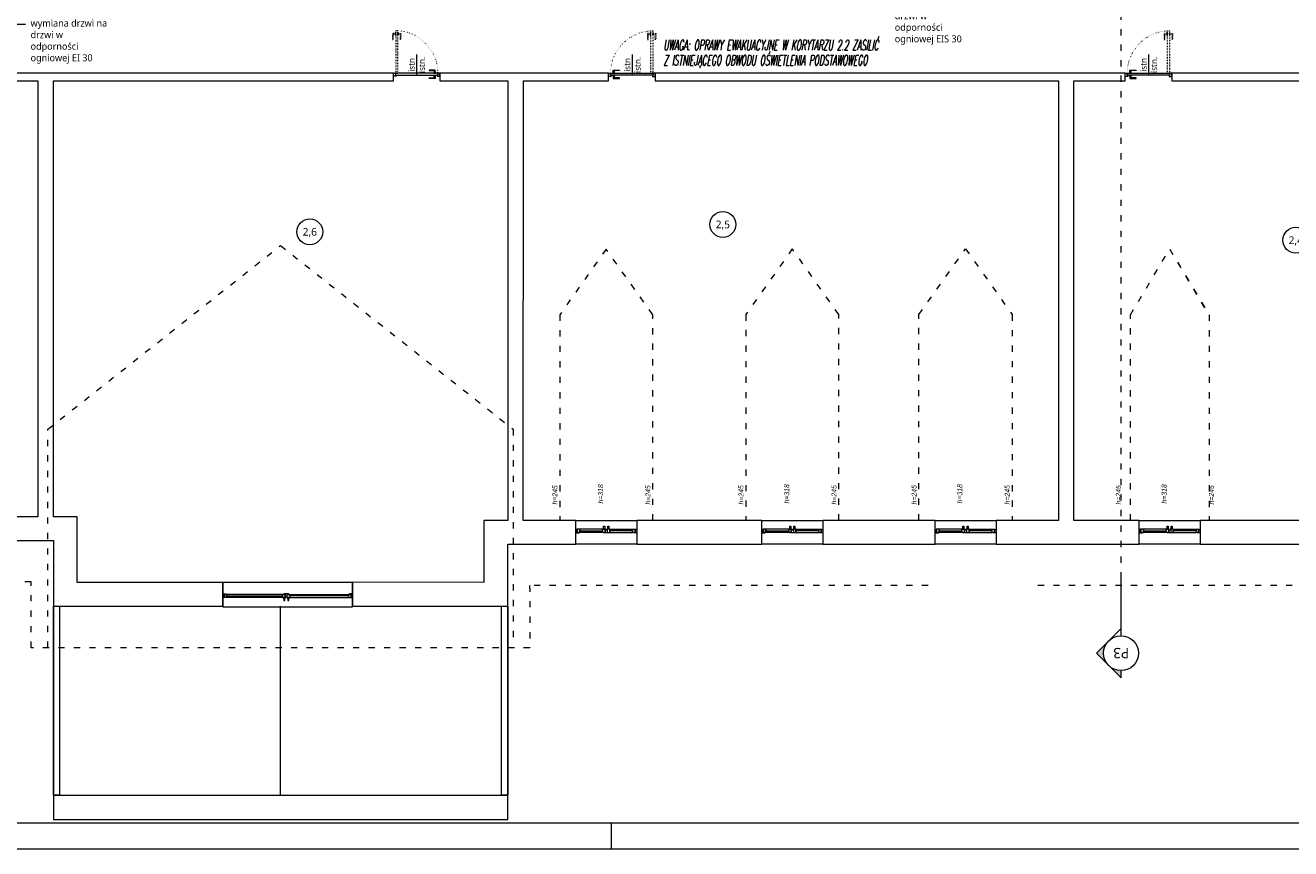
# Model space of a CAD drawing. Header units: millimetres. Extents: x 85284 to 143915, y -66821 to -28273.
# Tile 5 of 28: x 125489 to 127936, y -66715 to -65122. Entities that reach past the tile are written whole.
import ezdxf
from ezdxf import colors
from ezdxf.entities.mleader import LeaderData, LeaderLine
from ezdxf.enums import TextEntityAlignment as Align
from ezdxf.math import Vec2, Vec3

# ---------------------------------------------------------------- set-up
doc = ezdxf.new("R2010")
doc.units = ezdxf.units.MM
doc.linetypes.add('ACAD_ISO03W100', pattern=[30, 12, -18])
doc.linetypes.add('ACAD_ISO07W100', pattern=[3, 0, -3])
doc.layers.get('0').update_dxf_attribs({"color": 251, "lineweight": 9})
for name, color, linetype, lineweight in [('IE_LEGENDA', 7, 'Continuous', 13), ('IE_Ramka', 7, 'Continuous', 15), ('IE_Tabelka', 7, 'Continuous', 15), ('instalacje_arch', 251, 'Continuous', 9), ('opis..KF', 251, 'Continuous', 9), ('opis_arch', 251, 'Continuous', 9), ('stolarka_arch', 251, 'Continuous', 9), ('ściana pro..KF', 251, 'Continuous', 9), ('ściany ist..KF', 251, 'Continuous', 9)]:
    doc.layers.add(name, color=color, linetype=linetype, lineweight=lineweight)
doc.styles.add('ARCH', font='segoeuil.ttf')
doc.styles.add('SIMLPEX', font='simplex.shx')

# ---------------------------------------------------------------- blocks, each defined once
blk = doc.blocks.new('*U194')
at = {"layer": 'stolarka_arch', "linetype": 'ACAD_ISO03W100', "lineweight": 0, "ltscale": 0.1}
for points in [[(3.5, 77), (-1.5, 77), (-1.5, 65), (-0.5, 65), (-0.5, 75), (3.5, 75)], [(3.5, 78), (3.5, 74), (4.5, 74), (4.5, 78)], [(4.5, 82), (4.5, 0), (8.5, 0), (8.5, 82)], [(9.5, 78), (9.5, 74), (8.5, 74), (8.5, 78)], [(9.5, 77), (14.5, 77), (14.5, 65), (13.5, 65), (13.5, 75), (9.5, 75)]]:
    blk.add_lwpolyline(points, close=True, dxfattribs=at)
at = {"layer": 'stolarka_arch'}
for points in [[(5, -4), (5, -6), (0, -6), (0, 0), (4, 0), (4, -4), (5, -4)], [(86, 0), (4, 0), (4, -4), (86, -4)], [(81, 1), (81, 6), (69, 6), (69, 5), (79, 5), (79, 1)], [(82, 1), (78, 1), (78, 0), (82, 0)], [(85, -4), (85, -6), (90, -6), (90, 0), (86, 0), (86, -4), (85, -4)], [(81, -5), (81, -10), (69, -10), (69, -9), (79, -9), (79, -5)], [(82, -5), (78, -5), (78, -4), (82, -4)]]:
    blk.add_lwpolyline(points, close=True, dxfattribs=at)
blk.add_circle((4, 0.5), 0.5, dxfattribs=at)
at = {"layer": 'stolarka_arch', "linetype": 'ACAD_ISO07W100', "lineweight": 0, "ltscale": 0.5}
blk.add_arc((4, 0), 82, 0, 89.6506, dxfattribs=at)
blk = doc.blocks.new('*U195')
at = {"layer": 'stolarka_arch', "linetype": 'ACAD_ISO03W100', "lineweight": 0, "ltscale": 0.1}
for points in [[(3.5, 77), (-1.5, 77), (-1.5, 65), (-0.5, 65), (-0.5, 75), (3.5, 75)], [(3.5, 78), (3.5, 74), (4.5, 74), (4.5, 78)], [(4.5, 82), (4.5, 0), (8.5, 0), (8.5, 82)], [(9.5, 78), (9.5, 74), (8.5, 74), (8.5, 78)], [(9.5, 77), (14.5, 77), (14.5, 65), (13.5, 65), (13.5, 75), (9.5, 75)]]:
    blk.add_lwpolyline(points, close=True, dxfattribs=at)
at = {"layer": 'stolarka_arch'}
for points in [[(5, -4), (5, -6), (0, -6), (0, 0), (4, 0), (4, -4), (5, -4)], [(86, 0), (4, 0), (4, -4), (86, -4)], [(81, 1), (81, 6), (69, 6), (69, 5), (79, 5), (79, 1)], [(82, 1), (78, 1), (78, 0), (82, 0)], [(85, -4), (85, -6), (90, -6), (90, 0), (86, 0), (86, -4), (85, -4)], [(81, -5), (81, -10), (69, -10), (69, -9), (79, -9), (79, -5)], [(82, -5), (78, -5), (78, -4), (82, -4)]]:
    blk.add_lwpolyline(points, close=True, dxfattribs=at)
blk.add_circle((4, 0.5), 0.5, dxfattribs=at)
at = {"layer": 'stolarka_arch', "linetype": 'ACAD_ISO07W100', "lineweight": 0, "ltscale": 0.5}
blk.add_arc((4, 0), 82, 0, 89.6506, dxfattribs=at)
blk = doc.blocks.new('*U196')
at = {"layer": 'stolarka_arch', "linetype": 'ACAD_ISO03W100', "lineweight": 0, "ltscale": 0.1}
for points in [[(3.5, 77), (-1.5, 77), (-1.5, 65), (-0.5, 65), (-0.5, 75), (3.5, 75)], [(3.5, 78), (3.5, 74), (4.5, 74), (4.5, 78)], [(4.5, 82), (4.5, 0), (8.5, 0), (8.5, 82)], [(9.5, 78), (9.5, 74), (8.5, 74), (8.5, 78)], [(9.5, 77), (14.5, 77), (14.5, 65), (13.5, 65), (13.5, 75), (9.5, 75)]]:
    blk.add_lwpolyline(points, close=True, dxfattribs=at)
at = {"layer": 'stolarka_arch'}
for points in [[(5, -4), (5, -6), (0, -6), (0, 0), (4, 0), (4, -4), (5, -4)], [(86, 0), (4, 0), (4, -4), (86, -4)], [(81, 1), (81, 6), (69, 6), (69, 5), (79, 5), (79, 1)], [(82, 1), (78, 1), (78, 0), (82, 0)], [(85, -4), (85, -6), (90, -6), (90, 0), (86, 0), (86, -4), (85, -4)], [(81, -5), (81, -10), (69, -10), (69, -9), (79, -9), (79, -5)], [(82, -5), (78, -5), (78, -4), (82, -4)]]:
    blk.add_lwpolyline(points, close=True, dxfattribs=at)
blk.add_circle((4, 0.5), 0.5, dxfattribs=at)
at = {"layer": 'stolarka_arch', "linetype": 'ACAD_ISO07W100', "lineweight": 0, "ltscale": 0.5}
blk.add_arc((4, 0), 82, 0, 89.6506, dxfattribs=at)
blk = doc.blocks.new('*U187')
at = {"layer": 'stolarka_arch', "lineweight": 0}
blk.add_lwpolyline([(0, 0), (251, 0), (251, -46.8), (0, -46.8)], close=True, dxfattribs=at)
at = {"layer": 'stolarka_arch'}
for points in [[(0, -22), (6, -22), (6, -23), (3, -23), (3, -28), (0, -28)], [(3, -23), (8, -23), (8, -29), (2, -29), (2, -28), (3, -28)], [(8, -26), (121.3, -26), (121.3, -23), (8, -23)], [(126.3, -23), (121.3, -23), (121.3, -29), (127.3, -29), (127.3, -28), (126.3, -28)], [(123.3, -22), (133.3, -22), (133.3, -23), (130.3, -23), (130.3, -28), (126.3, -28), (126.3, -23), (123.3, -23)], [(130.3, -23), (135.3, -23), (135.3, -29), (129.3, -29), (129.3, -28), (130.3, -28)], [(243, -26), (135.3, -26), (135.3, -23), (243, -23)], [(248, -23), (243, -23), (243, -29), (249, -29), (249, -28), (248, -28)], [(251, -22), (245, -22), (245, -23), (248, -23), (248, -28), (251, -28)], [(8, -26), (121.3, -26), (121.3, -29), (8, -29)], [(126.3, -30), (122.3, -30), (122.3, -29), (126.3, -29)], [(125.3, -35), (123.3, -35), (123.3, -30), (125.3, -30)], [(134.3, -30), (130.3, -30), (130.3, -29), (134.3, -29)], [(133.3, -35), (131.3, -35), (131.3, -30), (133.3, -30)], [(243, -26), (135.3, -26), (135.3, -29), (243, -29)]]:
    blk.add_lwpolyline(points, close=True, dxfattribs=at)
blk = doc.blocks.new('*U188')
at = {"layer": 'stolarka_arch', "lineweight": 0}
blk.add_lwpolyline([(0, 0), (118, 0), (118, -46), (0, -46)], close=True, dxfattribs=at)
at = {"layer": 'stolarka_arch'}
for points in [[(0, -22), (6, -22), (6, -23), (3, -23), (3, -28), (0, -28)], [(3, -23), (8, -23), (8, -29), (2, -29), (2, -28), (3, -28)], [(8, -26), (52, -26), (52, -23), (8, -23)], [(57, -23), (52, -23), (52, -29), (58, -29), (58, -28), (57, -28)], [(54, -22), (64, -22), (64, -23), (61, -23), (61, -28), (57, -28), (57, -23), (54, -23)], [(61, -23), (66, -23), (66, -29), (60, -29), (60, -28), (61, -28)], [(110, -26), (66, -26), (66, -23), (110, -23)], [(115, -23), (110, -23), (110, -29), (116, -29), (116, -28), (115, -28)], [(118, -22), (112, -22), (112, -23), (115, -23), (115, -28), (118, -28)], [(8, -26), (52, -26), (52, -29), (8, -29)], [(57, -30), (53, -30), (53, -29), (57, -29)], [(56, -35), (54, -35), (54, -30), (56, -30)], [(65, -30), (61, -30), (61, -29), (65, -29)], [(64, -35), (62, -35), (62, -30), (64, -30)], [(110, -26), (66, -26), (66, -29), (110, -29)]]:
    blk.add_lwpolyline(points, close=True, dxfattribs=at)
blk = doc.blocks.new('*U182')
at = {"layer": 'stolarka_arch', "lineweight": 0}
blk.add_lwpolyline([(0, 0), (118, 0), (118, -46), (0, -46)], close=True, dxfattribs=at)
at = {"layer": 'stolarka_arch'}
for points in [[(0, -22), (6, -22), (6, -23), (3, -23), (3, -28), (0, -28)], [(3, -23), (8, -23), (8, -29), (2, -29), (2, -28), (3, -28)], [(8, -26), (52, -26), (52, -23), (8, -23)], [(57, -23), (52, -23), (52, -29), (58, -29), (58, -28), (57, -28)], [(54, -22), (64, -22), (64, -23), (61, -23), (61, -28), (57, -28), (57, -23), (54, -23)], [(61, -23), (66, -23), (66, -29), (60, -29), (60, -28), (61, -28)], [(110, -26), (66, -26), (66, -23), (110, -23)], [(115, -23), (110, -23), (110, -29), (116, -29), (116, -28), (115, -28)], [(118, -22), (112, -22), (112, -23), (115, -23), (115, -28), (118, -28)], [(8, -26), (52, -26), (52, -29), (8, -29)], [(57, -30), (53, -30), (53, -29), (57, -29)], [(56, -35), (54, -35), (54, -30), (56, -30)], [(65, -30), (61, -30), (61, -29), (65, -29)], [(64, -35), (62, -35), (62, -30), (64, -30)], [(110, -26), (66, -26), (66, -29), (110, -29)]]:
    blk.add_lwpolyline(points, close=True, dxfattribs=at)
blk = doc.blocks.new('*U183')
at = {"layer": 'stolarka_arch', "lineweight": 0}
blk.add_lwpolyline([(0, 0), (118, 0), (118, -46), (0, -46)], close=True, dxfattribs=at)
at = {"layer": 'stolarka_arch'}
for points in [[(0, -22), (6, -22), (6, -23), (3, -23), (3, -28), (0, -28)], [(3, -23), (8, -23), (8, -29), (2, -29), (2, -28), (3, -28)], [(8, -26), (52, -26), (52, -23), (8, -23)], [(57, -23), (52, -23), (52, -29), (58, -29), (58, -28), (57, -28)], [(54, -22), (64, -22), (64, -23), (61, -23), (61, -28), (57, -28), (57, -23), (54, -23)], [(61, -23), (66, -23), (66, -29), (60, -29), (60, -28), (61, -28)], [(110, -26), (66, -26), (66, -23), (110, -23)], [(115, -23), (110, -23), (110, -29), (116, -29), (116, -28), (115, -28)], [(118, -22), (112, -22), (112, -23), (115, -23), (115, -28), (118, -28)], [(8, -26), (52, -26), (52, -29), (8, -29)], [(57, -30), (53, -30), (53, -29), (57, -29)], [(56, -35), (54, -35), (54, -30), (56, -30)], [(65, -30), (61, -30), (61, -29), (65, -29)], [(64, -35), (62, -35), (62, -30), (64, -30)], [(110, -26), (66, -26), (66, -29), (110, -29)]]:
    blk.add_lwpolyline(points, close=True, dxfattribs=at)
blk = doc.blocks.new('*U179')
at = {"layer": 'stolarka_arch', "lineweight": 0}
blk.add_lwpolyline([(0, 0), (118, 0), (118, -46), (0, -46)], close=True, dxfattribs=at)
at = {"layer": 'stolarka_arch'}
for points in [[(0, -22), (6, -22), (6, -23), (3, -23), (3, -28), (0, -28)], [(3, -23), (8, -23), (8, -29), (2, -29), (2, -28), (3, -28)], [(8, -26), (52, -26), (52, -23), (8, -23)], [(57, -23), (52, -23), (52, -29), (58, -29), (58, -28), (57, -28)], [(54, -22), (64, -22), (64, -23), (61, -23), (61, -28), (57, -28), (57, -23), (54, -23)], [(61, -23), (66, -23), (66, -29), (60, -29), (60, -28), (61, -28)], [(110, -26), (66, -26), (66, -23), (110, -23)], [(115, -23), (110, -23), (110, -29), (116, -29), (116, -28), (115, -28)], [(118, -22), (112, -22), (112, -23), (115, -23), (115, -28), (118, -28)], [(8, -26), (52, -26), (52, -29), (8, -29)], [(57, -30), (53, -30), (53, -29), (57, -29)], [(56, -35), (54, -35), (54, -30), (56, -30)], [(65, -30), (61, -30), (61, -29), (65, -29)], [(64, -35), (62, -35), (62, -30), (64, -30)], [(110, -26), (66, -26), (66, -29), (110, -29)]]:
    blk.add_lwpolyline(points, close=True, dxfattribs=at)
blk = doc.blocks.new('nr pom')
at = {"layer": 'opis..KF', "lineweight": 20}
blk.add_circle((0, 0), 25, dxfattribs=at)
at = {"layer": 'opis..KF', "style": 'ARCH'}
blk.add_attdef('00', text='', height=15, dxfattribs=at).set_placement((0, 0), align=Align.MIDDLE_CENTER)
blk = doc.blocks.new('*U1078')
at = {"layer": 'instalacje_arch', "lineweight": 20, "true_color": 0xf4ee51}
h = blk.add_hatch(color=41, dxfattribs=at)
h.dxf.hatch_style = 1
h.paths.add_polyline_path([(0, 33.8), (0, 47.7), (-23.9, 23.9, -0.198912)])
h.paths.add_polyline_path([(-47.7, 0), (-23.9, -23.9, -0.198912), (-33.8, 0, -0.198912), (-23.9, 23.9)])
h = blk.add_hatch(color=41, dxfattribs=at)
h.dxf.hatch_style = 1
h.paths.add_polyline_path([(-23.9, -3825.8), (0, -3849.7), (0, -3835.7, -0.198912)])
h.paths.add_polyline_path([(-23.9, -3825.8, -0.198912), (-33.8, -3802, -0.198912), (-23.9, -3778.1), (-47.7, -3802)])
at = {"layer": 'instalacje_arch', "color": 41, "linetype": 'ACAD_ISO03W100', "lineweight": 9, "true_color": 0xf4ee51}
blk.add_line((0, -3657), (0, -145), dxfattribs=at)
at = {"layer": 'instalacje_arch', "color": 41, "lineweight": 20, "true_color": 0xf4ee51}
for points in [[(0, -33.8), (0, -47.7), (-47.7, 0), (0, 47.7), (0, 33.8)], [(0, -45), (0, -145)], [(0, -3757), (0, -3657)], [(0, -3768.2), (0, -3754.2), (-47.7, -3802), (0, -3849.7), (0, -3835.7)]]:
    blk.add_lwpolyline(points, dxfattribs=at)
for centre in [(0, 0), (0, -3802)]:
    blk.add_circle(centre, 33.8, dxfattribs=at)
at = {"layer": 'instalacje_arch', "color": 41, "true_color": 0xf4ee51, "style": 'ARCH'}
blk.add_attdef('P1', text='', height=20, rotation=180, dxfattribs=at).set_placement((0, 0), align=Align.MIDDLE_CENTER)
blk.add_attdef('P2', text='', height=20, dxfattribs=at).set_placement((0, -3802), align=Align.MIDDLE_CENTER)
blk = doc.blocks.new('_Dot')
at = {"color": 0, "linetype": 'ByBlock', "lineweight": -2}
blk.add_line((-0.5, 0), (-1, 0), dxfattribs=at)
at = {"color": 0, "linetype": 'ByBlock', "const_width": 0.5}
blk.add_lwpolyline([(-0.25, 0, 1), (0.25, 0, 1)], format="xyb", close=True, dxfattribs=at)
blk = doc.blocks.new('opis drzwi')
at = {"layer": 'opis..KF'}
blk.add_line((-20, 0), (20, 0), dxfattribs=at)
at = {"layer": 'opis..KF', "style": 'ARCH', "flags": 12}
for tag, p in [('90', (0, 10)), ('200', (0, -10))]:
    blk.add_attdef(tag, text='', height=12, dxfattribs=at).set_placement(p, align=Align.MIDDLE_CENTER)
blk = doc.blocks.new('*U1138')
at = {"layer": 'IE_Ramka'}
blk.add_line((-370, 5), (-370, 0), dxfattribs=at)
for points in [[(-797, 0), (0, 0), (0, 444), (-797, 444)], [(-772, 5), (-5, 5), (-5, 439), (-772, 439)]]:
    blk.add_lwpolyline(points, close=True, dxfattribs=at)

msp = doc.modelspace()

# ---------------------------------------------------------------- linework, layer by layer
at = {"linetype": 'ACAD_ISO03W100'}
for points in [[(127084.9, -62605), (129048.9, -62605), (129048.9, -64229), (129260.9, -64229.5), (129256.4, -64984.6), (129162, -64984.6), (129162, -65442.4), (129260.9, -65442.4), (129260.9, -65959.9), (129019.5, -66206), (127438.5, -66206)], [(125532.4, -66326), (125532.4, -65903.5), (125982.4, -65548.3), (126432.4, -65903.5), (126432.4, -66323)], [(126702.4, -66080), (126702.4, -65682), (126612.4, -65555.1), (126522.4, -65682), (126522.4, -66080)], [(127062.4, -66079.6), (127062.4, -65681.6), (126972.4, -65554.7), (126882.4, -65681.6), (126882.4, -66079.6)], [(127217.4, -66079.7), (127217.4, -65681.7), (127307.4, -65554.8), (127397.4, -65681.7), (127397.4, -66079.7)], [(127626.5, -66080), (127626.5, -65682), (127702.4, -65555), (127778.5, -65682), (127778.5, -66080)], [(127626.5, -65682), (127702.4, -65555), (127777.4, -65682)], [(127234.9, -66206), (126464.3, -66206), (126464.7, -66326.3), (125500, -66326.3), (125500, -66198.9), (124701.2, -66199)]]:
    msp.add_lwpolyline(points, dxfattribs=at)
at = {"layer": 'ściana pro..KF', "color": 252, "lineweight": 9, "true_color": 0x969696}
msp.add_line((125982.4, -66611.1), (125982.4, -66246), dxfattribs=at)
for points in [[(125542.9, -66246), (125542.9, -66658.1), (126421.9, -66658.1), (126421.9, -66246)], [(125542.9, -66246), (125542.9, -66611.1), (126421.9, -66611.1), (126421.9, -66246)], [(125542.9, -66246), (125554.9, -66246), (125554.9, -66611.1), (125542.9, -66611.1), (125542.9, -66246)], [(126409.9, -66246), (126421.9, -66246), (126421.9, -66611.1), (126409.9, -66611.1), (126409.9, -66246)]]:
    msp.add_lwpolyline(points, dxfattribs=at)
at = {"layer": 'ściany ist..KF', "linetype": 'ByBlock'}
for points in [[(128046.9, -65150.4), (128046.9, -65215), (127706.4, -65215), (127706.4, -65230), (128270.8, -65230), (128565, -65438.5), (128565, -66080), (128125.1, -66080), (128125.1, -66126)], [(125459.9, -65215), (125459.9, -65230), (125512.9, -65230), (125512.9, -66072.9), (125411.4, -66072.9), (125411.4, -66118.9), (125542.9, -66118.9), (125542.9, -66246), (125870.8, -66246), (125870.8, -66200), (125588.9, -66200), (125588.9, -66073.1), (125542.9, -66073), (125542.9, -65230), (126200.8, -65230), (126200.8, -65215), (125459.9, -65215)], [(126121.8, -66200), (126121.8, -66246), (126421.9, -66246), (126421.9, -66126), (126553.4, -66126), (126553.4, -66080), (126452, -66080), (126452.3, -65229.9), (126616.9, -65230), (126616.9, -65215), (126290.8, -65215), (126290.8, -65229.9), (126421.9, -65229.6), (126421.9, -66079.9), (126375.9, -66080), (126375.9, -66200), (126121.8, -66199.2)], [(126706.9, -65230), (127487, -65230), (127487, -66080), (127366.4, -66080), (127366.4, -66126), (127643.4, -66126), (127643.4, -66080), (127517, -66080), (127517, -65230), (127616.4, -65230), (127616.4, -65215), (126706.9, -65215), (126706.9, -65230)]]:
    msp.add_lwpolyline(points, dxfattribs=at)
for points in [[(126671.4, -66126), (126913.4, -66126), (126913.4, -66080), (126671.4, -66080)], [(127031.4, -66126), (127248.4, -66126), (127248.4, -66080), (127031.4, -66080)], [(127761.4, -66126), (128007.1, -66126), (128007.1, -66080), (127761.4, -66080)]]:
    msp.add_lwpolyline(points, close=True, dxfattribs=at)

# ---------------------------------------------------------------- block references
at = {"layer": 'IE_Tabelka', "xscale": 10, "yscale": 10, "zscale": 10}
msp.add_blockref('*U1138', (130322, -66714.8), dxfattribs=at)
at = {"layer": 'instalacje_arch'}
ref = msp.add_blockref('*U1078', (127608.3, -62534.7), dxfattribs=at)
ref.add_attrib('P2', 'P3', dxfattribs={"color": 41, "true_color": 0xf4ee51, "height": 20, "rotation": 180, "style": 'ARCH'}).set_placement((127608.5, -66336.6), align=Align.MIDDLE_CENTER)
ref.add_attrib('P1', 'P3', dxfattribs={"color": 41, "true_color": 0xf4ee51, "height": 20, "style": 'ARCH'}).set_placement((127608, -62534.7), align=Align.MIDDLE_CENTER)
at = {"layer": 'opis..KF', "color": 30}
for p, values in [((126039, -65521.7), {'00': '2,6'}), ((126838, -65507.5), {'00': '2,5'}), ((127946.2, -65538), {'00': '2,4'})]:
    msp.add_blockref('nr pom', p, dxfattribs=at).add_auto_attribs(values)
at = {"layer": 'opis_arch'}
ref = msp.add_blockref('opis drzwi', (126245.8, -65198.9), dxfattribs=dict(at, rotation=90))
ref.add_attrib('90', 'istn', dxfattribs={"layer": 'opis..KF', "height": 12, "rotation": 90, "style": 'ARCH'}).set_placement((126235.8, -65198.9), align=Align.MIDDLE_CENTER)
ref.add_attrib('200', 'istn.', dxfattribs={"layer": 'opis..KF', "height": 12, "rotation": 90, "style": 'ARCH'}).set_placement((126255.8, -65198.9), align=Align.MIDDLE_CENTER)
ref = msp.add_blockref('opis drzwi', (126663.1, -65198.9), dxfattribs=dict(at, rotation=90))
ref.add_attrib('90', 'istn', dxfattribs={"layer": 'opis..KF', "height": 12, "rotation": 90, "style": 'ARCH'}).set_placement((126653.1, -65198.9), align=Align.MIDDLE_CENTER)
ref.add_attrib('200', 'istn.', dxfattribs={"layer": 'opis..KF', "height": 12, "rotation": 90, "style": 'ARCH'}).set_placement((126673.1, -65198.9), align=Align.MIDDLE_CENTER)
ref = msp.add_blockref('opis drzwi', (127662, -65198.9), dxfattribs=dict(at, rotation=90))
ref.add_attrib('90', 'istn', dxfattribs={"layer": 'opis..KF', "height": 12, "rotation": 90, "style": 'ARCH'}).set_placement((127652, -65198.9), align=Align.MIDDLE_CENTER)
ref.add_attrib('200', 'istn.', dxfattribs={"layer": 'opis..KF', "height": 12, "rotation": 90, "style": 'ARCH'}).set_placement((127672, -65198.9), align=Align.MIDDLE_CENTER)
at = {"layer": 'stolarka_arch'}
msp.add_blockref('*U196', (126200.8, -65214.9), dxfattribs=at)
at = {"layer": 'stolarka_arch', "xscale": -1}
for name, p in [('*U195', (126706.9, -65215)), ('*U194', (127706.4, -65215)), ('*U187', (126121.8, -66200))]:
    msp.add_blockref(name, p, dxfattribs=at)
at = {"layer": 'stolarka_arch', "rotation": 180}
for name, p in [('*U183', (126671.4, -66126)), ('*U182', (127031.4, -66126)), ('*U188', (127366.4, -66126)), ('*U179', (127761.4, -66126))]:
    msp.add_blockref(name, p, dxfattribs=at)

# ---------------------------------------------------------------- texts
at = {"layer": 'IE_LEGENDA', "style": 'SIMLPEX', "oblique": 10, "width": 0.53}
for s, p in [('UWAGA: OPRAWY EWAKUACYJNE W KORYTARZU 2.2 ZASILIĆ', (126723, -65170.7)), ('Z ISTNIEJĄCEGO OBWODU OŚWIETLENIA PODSTAWOWEGO', (126723, -65199.8))]:
    msp.add_text(s, height=20, dxfattribs=at).set_placement(p)
at = {"layer": 'opis..KF', "char_height": 9.6, "attachment_point": 5, "rotation": 90, "style": 'ARCH'}
for s, insert in [('{\\fCentury Gothic|b0|i1|c238|p34;h=245}', (126513.1, -66030.5)), ('{\\fCentury Gothic|b0|i1|c238|p34;h=318}', (126601.6, -66028.6)), ('{\\fCentury Gothic|b0|i1|c238|p34;h=245}', (126693.1, -66030.5)), ('{\\fCentury Gothic|b0|i1|c238|p34;h=245}', (126873.1, -66030.4)), ('{\\fCentury Gothic|b0|i1|c238|p34;h=318}', (126961.6, -66028.5)), ('{\\fCentury Gothic|b0|i1|c238|p34;h=245}', (127053.1, -66030.4)), ('{\\fCentury Gothic|b0|i1|c238|p34;h=245}', (127208.1, -66030.3)), ('{\\fCentury Gothic|b0|i1|c238|p34;h=318}', (127296.6, -66028.3)), ('{\\fCentury Gothic|b0|i1|c238|p34;h=245}', (127388.1, -66030.3)), ('{\\fCentury Gothic|b0|i1|c238|p34;h=245}', (127603.1, -66030.5)), ('{\\fCentury Gothic|b0|i1|c238|p34;h=318}', (127691.6, -66028.6)), ('{\\fCentury Gothic|b0|i1|c238|p34;h=245}', (127783.1, -66030.5))]:
    msp.add_mtext_dynamic_manual_height_columns(s, width=156.7, gutter_width=70, heights=[0], dxfattribs=dict(at, insert=insert))

# ---------------------------------------------------------------- leaders
at = {"layer": 'opis..KF', "lineweight": 9}
ml = msp.add_multileader_mtext('Standard', dxfattribs=at)
ml.set_content('wymiana drzwi na drzwi w odporności ogniowej EIS 30', color=256, style='ARCH')
ml.set_leader_properties(color=256, linetype='ByLayer', lineweight=-1)
ml.set_arrow_properties(name='DOT')
ml.build(insert=Vec2(0, 0))
ml.multileader.update_dxf_attribs({"dogleg_length": 31.7, "arrow_head_size": 8.39})
ctx = ml.context
ctx.base_point, ctx.char_height, ctx.arrow_head_size, ctx.landing_gap_size, ctx.plane_origin = Vec3(127160.5, -65083.6), 13.416, 8.39, 10.1, Vec3(126474, -65147.2)
notes = []
notes.append((ctx, [(1, (1, 1, 0), (127128.8, -65083.6), (1, 0), 31.7, [(0, [(127076.2, -65037.2)], 0, [])])]))
ctx.mtext.insert, ctx.mtext.width, ctx.mtext.flow_direction = Vec3(127170.6, -65074.7), 156.221, 5
ml = msp.add_multileader_mtext('Standard', dxfattribs=at)
ml.set_content('wymiana drzwi na drzwi w odporności ogniowej EI 30', color=256, style='ARCH')
ml.set_leader_properties(color=256, linetype='ByLayer', lineweight=-1)
ml.set_arrow_properties(name='DOT')
ml.build(insert=Vec2(0, 0))
ml.multileader.update_dxf_attribs({"dogleg_length": 31.7, "arrow_head_size": 8.39})
ctx = ml.context
ctx.base_point, ctx.char_height, ctx.arrow_head_size, ctx.landing_gap_size, ctx.plane_origin = Vec3(125488.9, -65120.3), 13.416, 8.39, 10.1, Vec3(124802.3, -65183.9)
notes.append((ctx, [(1, (1, 1, 0), (125457.1, -65120.3), (1, 0), 31.7, [(0, [(125404.5, -65073.9)], 0, [])])]))
ctx.mtext.insert, ctx.mtext.width, ctx.mtext.flow_direction = Vec3(125498.9, -65111.4), 156.221, 5
for ctx, leaders in notes:
    for number, flags, end, landing, length, lines in leaders:
        leader = LeaderData()
        leader.index, (leader.has_last_leader_line, leader.has_dogleg_vector, leader.attachment_direction) = number, flags
        leader.last_leader_point, leader.dogleg_vector, leader.dogleg_length = Vec3(end), Vec3(landing), length
        for number, points, colour, breaks in lines:
            line = LeaderLine()
            line.index, line.vertices, line.color, line.breaks = number, Vec3.list(points), colors.encode_raw_color(colour), breaks
            leader.lines.append(line)
        ctx.leaders.append(leader)

doc.saveas('drawing.dxf')
